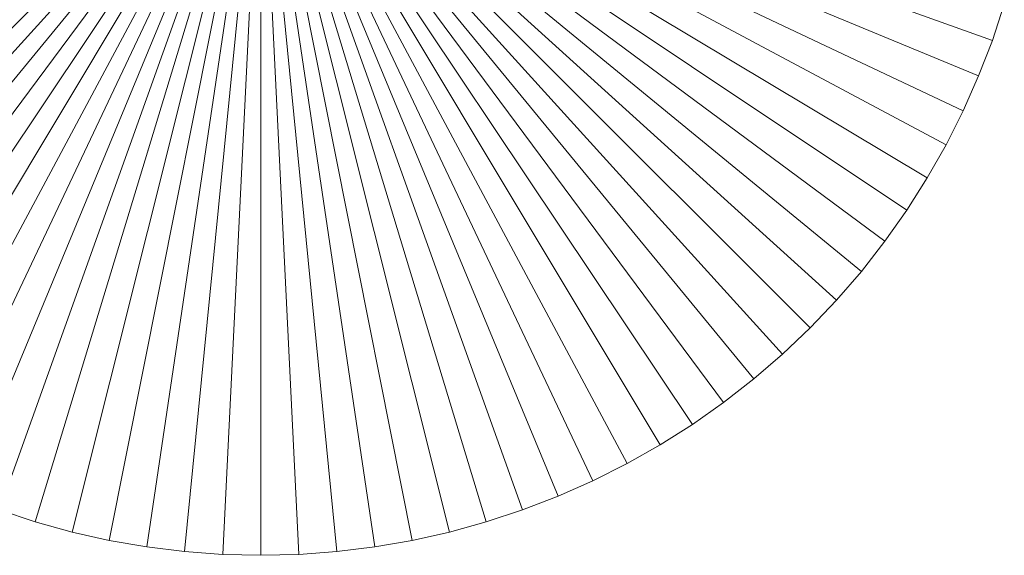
# Model space of a CAD drawing. Header units: millimetres. Extents: x -761 to -349, y 37 to 453.
# Tile 15 of 18: x -557 to -541, y 428 to 437. Entities that reach past the tile are written whole.
import ezdxf

# ---------------------------------------------------------------- set-up
doc = ezdxf.new("R2010")
doc.units = ezdxf.units.MM
doc.header["$LTSCALE"] = 20
doc.layers.add('LUCIDO_1', color=1, linetype='Continuous', lineweight=20, true_color=0xff0000)
doc.layers.add('Quote', color=7, linetype='Continuous', lineweight=9)

# ---------------------------------------------------------------- blocks, each defined once
blk = doc.blocks.new('Group')
at = {"layer": 'LUCIDO_1', "color": 5, "linetype": 'Continuous', "lineweight": 9, "transparency": 33554687}
for points in [[(-564.901, 436.932, -10109.271), (-564.708, 436.35, -10109.271), (-552.939, 440.561, -10109.271)], [(-552.939, 440.561, -10106.271), (-564.708, 436.35, -10106.271), (-564.901, 436.932, -10106.271)], [(-564.708, 436.35, -10109.271), (-564.487, 435.778, -10109.271), (-552.939, 440.561, -10109.271)], [(-552.939, 440.561, -10106.271), (-564.487, 435.778, -10106.271), (-564.708, 436.35, -10106.271)], [(-564.487, 435.778, -10109.271), (-564.239, 435.217, -10109.271), (-552.939, 440.561, -10109.271)], [(-552.939, 440.561, -10106.271), (-564.239, 435.217, -10106.271), (-564.487, 435.778, -10106.271)], [(-564.239, 435.217, -10109.271), (-563.963, 434.669, -10109.271), (-552.939, 440.561, -10109.271)], [(-552.939, 440.561, -10106.271), (-563.963, 434.669, -10106.271), (-564.239, 435.217, -10106.271)], [(-563.963, 434.669, -10109.271), (-563.661, 434.135, -10109.271), (-552.939, 440.561, -10109.271)], [(-552.939, 440.561, -10106.271), (-563.661, 434.135, -10106.271), (-563.963, 434.669, -10106.271)], [(-563.661, 434.135, -10109.271), (-563.332, 433.616, -10109.271), (-552.939, 440.561, -10109.271)], [(-552.939, 440.561, -10106.271), (-563.332, 433.616, -10106.271), (-563.661, 434.135, -10106.271)], [(-563.332, 433.616, -10109.271), (-562.979, 433.115, -10109.271), (-552.939, 440.561, -10109.271)], [(-552.939, 440.561, -10106.271), (-562.979, 433.115, -10106.271), (-563.332, 433.616, -10106.271)], [(-562.979, 433.115, -10109.271), (-562.601, 432.631, -10109.271), (-552.939, 440.561, -10109.271)], [(-552.939, 440.561, -10106.271), (-562.601, 432.631, -10106.271), (-562.979, 433.115, -10106.271)], [(-562.601, 432.631, -10109.271), (-562.201, 432.167, -10109.271), (-552.939, 440.561, -10109.271)], [(-552.939, 440.561, -10106.271), (-562.201, 432.167, -10106.271), (-562.601, 432.631, -10106.271)], [(-562.201, 432.167, -10109.271), (-561.778, 431.722, -10109.271), (-552.939, 440.561, -10109.271)], [(-552.939, 440.561, -10106.271), (-561.778, 431.722, -10106.271), (-562.201, 432.167, -10106.271)], [(-561.778, 431.722, -10109.271), (-561.333, 431.299, -10109.271), (-552.939, 440.561, -10109.271)], [(-552.939, 440.561, -10106.271), (-561.333, 431.299, -10106.271), (-561.778, 431.722, -10106.271)], [(-561.333, 431.299, -10109.271), (-560.869, 430.899, -10109.271), (-552.939, 440.561, -10109.271)], [(-552.939, 440.561, -10106.271), (-560.869, 430.899, -10106.271), (-561.333, 431.299, -10106.271)], [(-560.869, 430.899, -10109.271), (-560.385, 430.521, -10109.271), (-552.939, 440.561, -10109.271)], [(-552.939, 440.561, -10106.271), (-560.385, 430.521, -10106.271), (-560.869, 430.899, -10106.271)], [(-560.385, 430.521, -10109.271), (-559.884, 430.168, -10109.271), (-552.939, 440.561, -10109.271)], [(-552.939, 440.561, -10106.271), (-559.884, 430.168, -10106.271), (-560.385, 430.521, -10106.271)], [(-559.884, 430.168, -10109.271), (-559.365, 429.839, -10109.271), (-552.939, 440.561, -10109.271)], [(-552.939, 440.561, -10106.271), (-559.365, 429.839, -10106.271), (-559.884, 430.168, -10106.271)], [(-559.365, 429.839, -10109.271), (-558.831, 429.537, -10109.271), (-552.939, 440.561, -10109.271)], [(-552.939, 440.561, -10106.271), (-558.831, 429.537, -10106.271), (-559.365, 429.839, -10106.271)], [(-558.831, 429.537, -10109.271), (-558.283, 429.261, -10109.271), (-552.939, 440.561, -10109.271)], [(-552.939, 440.561, -10106.271), (-558.283, 429.261, -10106.271), (-558.831, 429.537, -10106.271)], [(-558.283, 429.261, -10109.271), (-557.722, 429.013, -10109.271), (-552.939, 440.561, -10109.271)], [(-552.939, 440.561, -10106.271), (-557.722, 429.013, -10106.271), (-558.283, 429.261, -10106.271)], [(-557.722, 429.013, -10109.271), (-557.15, 428.792, -10109.271), (-552.939, 440.561, -10109.271)], [(-552.939, 440.561, -10106.271), (-557.15, 428.792, -10106.271), (-557.722, 429.013, -10106.271)], [(-557.15, 428.792, -10109.271), (-556.568, 428.599, -10109.271), (-552.939, 440.561, -10109.271)], [(-552.939, 440.561, -10106.271), (-556.568, 428.599, -10106.271), (-557.15, 428.792, -10106.271)], [(-556.568, 428.599, -10109.271), (-555.976, 428.436, -10109.271), (-552.939, 440.561, -10109.271)], [(-552.939, 440.561, -10106.271), (-555.976, 428.436, -10106.271), (-556.568, 428.599, -10106.271)], [(-555.976, 428.436, -10109.271), (-555.378, 428.301, -10109.271), (-552.939, 440.561, -10109.271)], [(-552.939, 440.561, -10106.271), (-555.378, 428.301, -10106.271), (-555.976, 428.436, -10106.271)], [(-555.378, 428.301, -10109.271), (-554.773, 428.197, -10109.271), (-552.939, 440.561, -10109.271)], [(-552.939, 440.561, -10106.271), (-554.773, 428.197, -10106.271), (-555.378, 428.301, -10106.271)], [(-554.773, 428.197, -10109.271), (-554.164, 428.122, -10109.271), (-552.939, 440.561, -10109.271)], [(-552.939, 440.561, -10106.271), (-554.164, 428.122, -10106.271), (-554.773, 428.197, -10106.271)], [(-554.164, 428.122, -10109.271), (-553.552, 428.076, -10109.271), (-552.939, 440.561, -10109.271)], [(-552.939, 440.561, -10106.271), (-553.552, 428.076, -10106.271), (-554.164, 428.122, -10106.271)], [(-553.552, 428.076, -10109.271), (-552.939, 428.061, -10109.271), (-552.939, 440.561, -10109.271)], [(-552.939, 440.561, -10106.271), (-552.939, 428.061, -10106.271), (-553.552, 428.076, -10106.271)], [(-541.17, 436.35, -10109.271), (-540.978, 436.932, -10109.271), (-552.939, 440.561, -10109.271)], [(-541.391, 435.778, -10109.271), (-541.17, 436.35, -10109.271), (-552.939, 440.561, -10109.271)], [(-541.64, 435.217, -10109.271), (-541.391, 435.778, -10109.271), (-552.939, 440.561, -10109.271)], [(-541.915, 434.669, -10109.271), (-541.64, 435.217, -10109.271), (-552.939, 440.561, -10109.271)], [(-542.218, 434.135, -10109.271), (-541.915, 434.669, -10109.271), (-552.939, 440.561, -10109.271)], [(-542.546, 433.616, -10109.271), (-542.218, 434.135, -10109.271), (-552.939, 440.561, -10109.271)], [(-542.899, 433.115, -10109.271), (-542.546, 433.616, -10109.271), (-552.939, 440.561, -10109.271)], [(-543.277, 432.631, -10109.271), (-542.899, 433.115, -10109.271), (-552.939, 440.561, -10109.271)], [(-543.677, 432.167, -10109.271), (-543.277, 432.631, -10109.271), (-552.939, 440.561, -10109.271)], [(-544.1, 431.722, -10109.271), (-543.677, 432.167, -10109.271), (-552.939, 440.561, -10109.271)], [(-544.545, 431.299, -10109.271), (-544.1, 431.722, -10109.271), (-552.939, 440.561, -10109.271)], [(-545.009, 430.899, -10109.271), (-544.545, 431.299, -10109.271), (-552.939, 440.561, -10109.271)], [(-545.493, 430.521, -10109.271), (-545.009, 430.899, -10109.271), (-552.939, 440.561, -10109.271)], [(-545.995, 430.168, -10109.271), (-545.493, 430.521, -10109.271), (-552.939, 440.561, -10109.271)], [(-546.513, 429.839, -10109.271), (-545.995, 430.168, -10109.271), (-552.939, 440.561, -10109.271)], [(-547.047, 429.537, -10109.271), (-546.513, 429.839, -10109.271), (-552.939, 440.561, -10109.271)], [(-547.595, 429.261, -10109.271), (-547.047, 429.537, -10109.271), (-552.939, 440.561, -10109.271)], [(-548.156, 429.013, -10109.271), (-547.595, 429.261, -10109.271), (-552.939, 440.561, -10109.271)], [(-548.728, 428.792, -10109.271), (-548.156, 429.013, -10109.271), (-552.939, 440.561, -10109.271)], [(-549.311, 428.599, -10109.271), (-548.728, 428.792, -10109.271), (-552.939, 440.561, -10109.271)], [(-549.902, 428.436, -10109.271), (-549.311, 428.599, -10109.271), (-552.939, 440.561, -10109.271)], [(-550.501, 428.301, -10109.271), (-549.902, 428.436, -10109.271), (-552.939, 440.561, -10109.271)], [(-551.105, 428.197, -10109.271), (-550.501, 428.301, -10109.271), (-552.939, 440.561, -10109.271)], [(-551.714, 428.122, -10109.271), (-551.105, 428.197, -10109.271), (-552.939, 440.561, -10109.271)], [(-552.326, 428.076, -10109.271), (-551.714, 428.122, -10109.271), (-552.939, 440.561, -10109.271)], [(-552.939, 428.061, -10109.271), (-552.326, 428.076, -10109.271), (-552.939, 440.561, -10109.271)], [(-552.939, 440.561, -10106.271), (-540.978, 436.932, -10106.271), (-541.17, 436.35, -10106.271)], [(-552.939, 440.561, -10106.271), (-541.17, 436.35, -10106.271), (-541.391, 435.778, -10106.271)], [(-552.939, 440.561, -10106.271), (-541.391, 435.778, -10106.271), (-541.64, 435.217, -10106.271)], [(-552.939, 440.561, -10106.271), (-541.64, 435.217, -10106.271), (-541.915, 434.669, -10106.271)], [(-552.939, 440.561, -10106.271), (-541.915, 434.669, -10106.271), (-542.218, 434.135, -10106.271)], [(-552.939, 440.561, -10106.271), (-542.218, 434.135, -10106.271), (-542.546, 433.616, -10106.271)], [(-552.939, 440.561, -10106.271), (-542.546, 433.616, -10106.271), (-542.899, 433.115, -10106.271)], [(-552.939, 440.561, -10106.271), (-542.899, 433.115, -10106.271), (-543.277, 432.631, -10106.271)], [(-552.939, 440.561, -10106.271), (-543.277, 432.631, -10106.271), (-543.677, 432.167, -10106.271)], [(-552.939, 440.561, -10106.271), (-543.677, 432.167, -10106.271), (-544.1, 431.722, -10106.271)], [(-552.939, 440.561, -10106.271), (-544.1, 431.722, -10106.271), (-544.545, 431.299, -10106.271)], [(-552.939, 440.561, -10106.271), (-544.545, 431.299, -10106.271), (-545.009, 430.899, -10106.271)], [(-552.939, 440.561, -10106.271), (-545.009, 430.899, -10106.271), (-545.493, 430.521, -10106.271)], [(-552.939, 440.561, -10106.271), (-545.493, 430.521, -10106.271), (-545.995, 430.168, -10106.271)], [(-552.939, 440.561, -10106.271), (-545.995, 430.168, -10106.271), (-546.513, 429.839, -10106.271)], [(-552.939, 440.561, -10106.271), (-546.513, 429.839, -10106.271), (-547.047, 429.537, -10106.271)], [(-552.939, 440.561, -10106.271), (-547.047, 429.537, -10106.271), (-547.595, 429.261, -10106.271)], [(-552.939, 440.561, -10106.271), (-547.595, 429.261, -10106.271), (-548.156, 429.013, -10106.271)], [(-552.939, 440.561, -10106.271), (-548.156, 429.013, -10106.271), (-548.728, 428.792, -10106.271)], [(-552.939, 440.561, -10106.271), (-548.728, 428.792, -10106.271), (-549.311, 428.599, -10106.271)], [(-552.939, 440.561, -10106.271), (-549.311, 428.599, -10106.271), (-549.902, 428.436, -10106.271)], [(-552.939, 440.561, -10106.271), (-549.902, 428.436, -10106.271), (-550.501, 428.301, -10106.271)], [(-552.939, 440.561, -10106.271), (-550.501, 428.301, -10106.271), (-551.105, 428.197, -10106.271)], [(-552.939, 440.561, -10106.271), (-551.105, 428.197, -10106.271), (-551.714, 428.122, -10106.271)], [(-552.939, 440.561, -10106.271), (-551.714, 428.122, -10106.271), (-552.326, 428.076, -10106.271)], [(-552.939, 440.561, -10106.271), (-552.326, 428.076, -10106.271), (-552.939, 428.061, -10106.271)], [(-541.17, 436.35, -10106.271), (-540.978, 436.932, -10106.271), (-540.978, 436.932, -10109.271), (-541.17, 436.35, -10109.271)], [(-541.391, 435.778, -10106.271), (-541.17, 436.35, -10106.271), (-541.17, 436.35, -10109.271), (-541.391, 435.778, -10109.271)], [(-541.64, 435.217, -10106.271), (-541.391, 435.778, -10106.271), (-541.391, 435.778, -10109.271), (-541.64, 435.217, -10109.271)], [(-541.915, 434.669, -10106.271), (-541.64, 435.217, -10106.271), (-541.64, 435.217, -10109.271), (-541.915, 434.669, -10109.271)], [(-542.218, 434.135, -10106.271), (-541.915, 434.669, -10106.271), (-541.915, 434.669, -10109.271), (-542.218, 434.135, -10109.271)], [(-542.546, 433.616, -10106.271), (-542.218, 434.135, -10106.271), (-542.218, 434.135, -10109.271), (-542.546, 433.616, -10109.271)], [(-542.899, 433.115, -10106.271), (-542.546, 433.616, -10106.271), (-542.546, 433.616, -10109.271), (-542.899, 433.115, -10109.271)], [(-543.277, 432.631, -10106.271), (-542.899, 433.115, -10106.271), (-542.899, 433.115, -10109.271), (-543.277, 432.631, -10109.271)], [(-543.677, 432.167, -10106.271), (-543.277, 432.631, -10106.271), (-543.277, 432.631, -10109.271), (-543.677, 432.167, -10109.271)], [(-544.1, 431.722, -10106.271), (-543.677, 432.167, -10106.271), (-543.677, 432.167, -10109.271), (-544.1, 431.722, -10109.271)], [(-544.545, 431.299, -10106.271), (-544.1, 431.722, -10106.271), (-544.1, 431.722, -10109.271), (-544.545, 431.299, -10109.271)], [(-545.009, 430.899, -10106.271), (-544.545, 431.299, -10106.271), (-544.545, 431.299, -10109.271), (-545.009, 430.899, -10109.271)], [(-545.493, 430.521, -10106.271), (-545.009, 430.899, -10106.271), (-545.009, 430.899, -10109.271), (-545.493, 430.521, -10109.271)], [(-545.995, 430.168, -10106.271), (-545.493, 430.521, -10106.271), (-545.493, 430.521, -10109.271), (-545.995, 430.168, -10109.271)], [(-546.513, 429.839, -10106.271), (-545.995, 430.168, -10106.271), (-545.995, 430.168, -10109.271), (-546.513, 429.839, -10109.271)], [(-547.047, 429.537, -10106.271), (-546.513, 429.839, -10106.271), (-546.513, 429.839, -10109.271), (-547.047, 429.537, -10109.271)], [(-547.595, 429.261, -10106.271), (-547.047, 429.537, -10106.271), (-547.047, 429.537, -10109.271), (-547.595, 429.261, -10109.271)], [(-548.156, 429.013, -10106.271), (-547.595, 429.261, -10106.271), (-547.595, 429.261, -10109.271), (-548.156, 429.013, -10109.271)], [(-548.728, 428.792, -10106.271), (-548.156, 429.013, -10106.271), (-548.156, 429.013, -10109.271), (-548.728, 428.792, -10109.271)], [(-557.15, 428.792, -10106.271), (-556.568, 428.599, -10106.271), (-556.568, 428.599, -10109.271), (-557.15, 428.792, -10109.271)], [(-549.311, 428.599, -10106.271), (-548.728, 428.792, -10106.271), (-548.728, 428.792, -10109.271), (-549.311, 428.599, -10109.271)], [(-556.568, 428.599, -10106.271), (-555.976, 428.436, -10106.271), (-555.976, 428.436, -10109.271), (-556.568, 428.599, -10109.271)], [(-549.902, 428.436, -10106.271), (-549.311, 428.599, -10106.271), (-549.311, 428.599, -10109.271), (-549.902, 428.436, -10109.271)], [(-555.976, 428.436, -10106.271), (-555.378, 428.301, -10106.271), (-555.378, 428.301, -10109.271), (-555.976, 428.436, -10109.271)], [(-550.501, 428.301, -10106.271), (-549.902, 428.436, -10106.271), (-549.902, 428.436, -10109.271), (-550.501, 428.301, -10109.271)], [(-555.378, 428.301, -10106.271), (-554.773, 428.197, -10106.271), (-554.773, 428.197, -10109.271), (-555.378, 428.301, -10109.271)], [(-554.773, 428.197, -10106.271), (-554.164, 428.122, -10106.271), (-554.164, 428.122, -10109.271), (-554.773, 428.197, -10109.271)], [(-551.714, 428.122, -10106.271), (-551.105, 428.197, -10106.271), (-551.105, 428.197, -10109.271), (-551.714, 428.122, -10109.271)], [(-551.105, 428.197, -10106.271), (-550.501, 428.301, -10106.271), (-550.501, 428.301, -10109.271), (-551.105, 428.197, -10109.271)], [(-554.164, 428.122, -10106.271), (-553.552, 428.076, -10106.271), (-553.552, 428.076, -10109.271), (-554.164, 428.122, -10109.271)], [(-553.552, 428.076, -10106.271), (-552.939, 428.061, -10106.271), (-552.939, 428.061, -10109.271), (-553.552, 428.076, -10109.271)], [(-552.939, 428.061, -10106.271), (-552.326, 428.076, -10106.271), (-552.326, 428.076, -10109.271), (-552.939, 428.061, -10109.271)], [(-552.326, 428.076, -10106.271), (-551.714, 428.122, -10106.271), (-551.714, 428.122, -10109.271), (-552.326, 428.076, -10109.271)]]:
    blk.add_3dface(points, dxfattribs=at)
blk = doc.blocks.new('Group-2')
at = {"layer": 'LUCIDO_1', "color": 5, "transparency": 33554687}
blk.add_blockref('Group', (0, 0), dxfattribs=at)

msp = doc.modelspace()

# ---------------------------------------------------------------- block references
at = {"layer": 'Quote', "color": 7, "transparency": 33554687}
msp.add_blockref('Group-2', (0, 0), dxfattribs=at)

doc.saveas('drawing.dxf')
